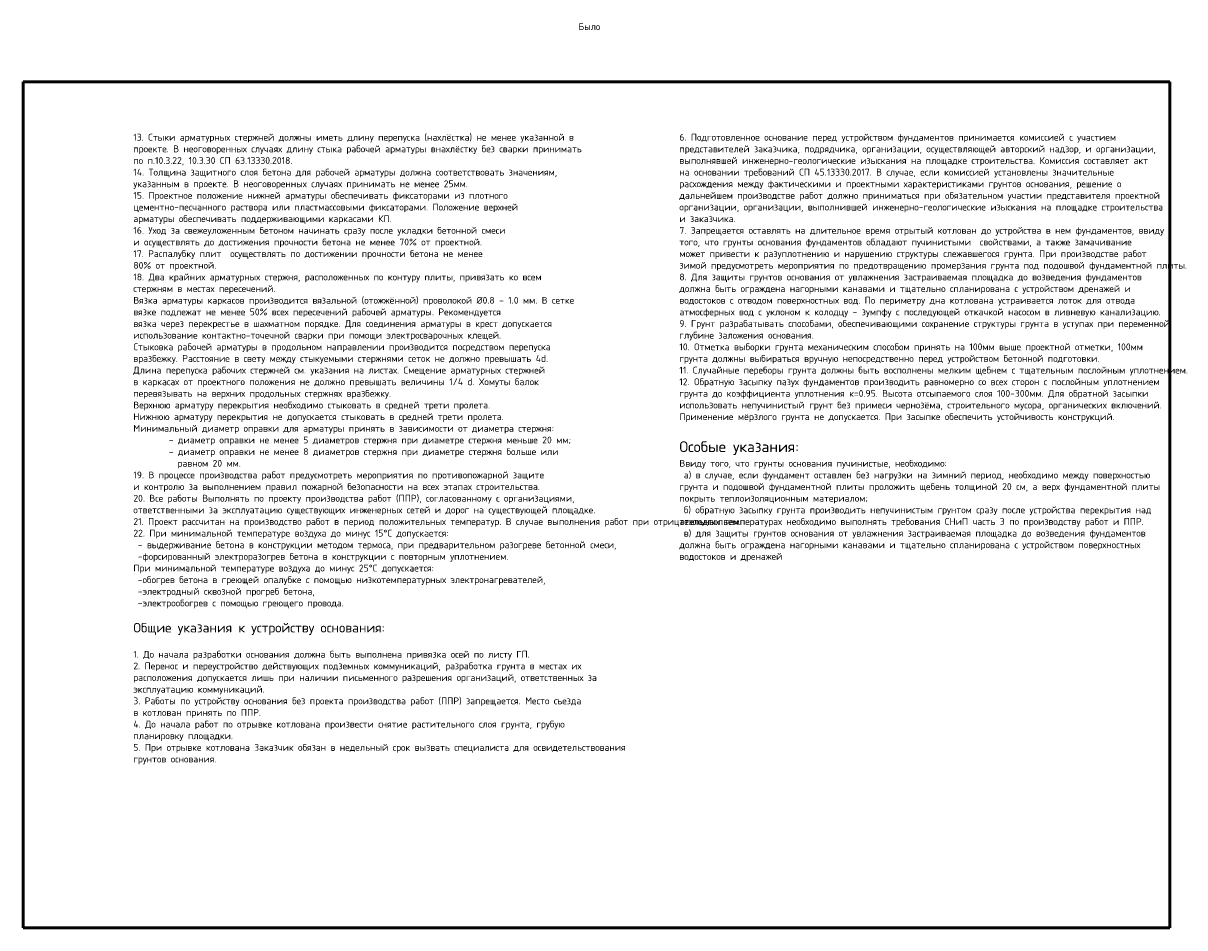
# Model space of a CAD drawing. Header units: millimetres. Extents: x -51706 to 51293, y -1638 to 38144.
# Tile 1 of 5: x -51706 to -653, y -1638 to 38144. Entities that reach past the tile are written whole.
import ezdxf

# ---------------------------------------------------------------- set-up
doc = ezdxf.new("R2010")
doc.units = ezdxf.units.MM
doc.layers.add('Standard', color=7, linetype='Continuous', lineweight=25)
doc.layers.add('Позиционная метка номер позиции', color=7, linetype='Continuous', lineweight=13)
doc.styles.add('ARIAL', font='arial.ttf')
doc.styles.add('ISOCPEUR', font='txt')

msp = doc.modelspace()

# ---------------------------------------------------------------- linework, layer by layer
at = {"layer": 'Позиционная метка номер позиции', "color": 220, "linetype": 'Continuous', "lineweight": 50, "transparency": 33554687}
for p, q in [((-51706, -1638), (-51706, 35562)), ((-51706, 35562), (-50506, 35562)), ((-50506, 35562), (-1306, 35562)), ((-1306, -1638), (-1306, 35562)), ((-51706, -1638), (-1306, -1638))]:
    msp.add_line(p, q, dxfattribs=at)

# ---------------------------------------------------------------- texts
at = {"transparency": 33554687, "attachment_point": 1, "line_spacing_factor": 1.024096, "style": 'ARIAL'}
for s, insert, char_height, width in [('\\A1;{\\fISOCPEUR|i0|b0;\\H300.000000;\\W1.018787;\\C7;13. Стыки арматурных стержней должны иметь длину перепуска (нахлёстка) не менее указанной в}\\P{\\fISOCPEUR|i0|b0;\\H300.000000;\\W1.018787;\\C7;проекте. В неоговоренных случаях длину стыка рабочей арматуры внахлёстку без сварки принимать}\\P{\\fISOCPEUR|i0|b0;\\H300.000000;\\W1.018787;\\C7;по п.10.3.22, 10.3.30 СП 63.13330.2018. }\\P{\\fISOCPEUR|i0|b0;\\H300.000000;\\W1.018787;\\C7;14. Толщина защитного слоя бетона для рабочей арматуры должна соответствовать значениям,}\\P{\\fISOCPEUR|i0|b0;\\H300.000000;\\W1.018787;\\C7;указанным в проекте. В неоговоренных случаях принимать не менее 25мм.}\\P{\\fISOCPEUR|i0|b0;\\H300.000000;\\W1.018787;\\C7;15. Проектное положение нижней арматуры обеспечивать фиксаторами из плотного}\\P{\\fISOCPEUR|i0|b0;\\H300.000000;\\W1.018787;\\C7;цементно-песчанного раствора или пластмассовыми фиксаторами. Положение верхней}\\P{\\fISOCPEUR|i0|b0;\\H300.000000;\\W1.018787;\\C7;арматуры обеспечивать поддерживающими каркасами КП.}\\P{\\fISOCPEUR|i0|b0;\\H300.000000;\\W1.018787;\\C7;16. Уход за свежеуложенным бетоном начинать сразу после укладки бетонной смеси}\\P{\\fISOCPEUR|i0|b0;\\H300.000000;\\W1.018787;\\C7;и осуществлять до достижения прочности бетона не менее 70%%% от проектной.}\\P{\\fISOCPEUR|i0|b0;\\H300.000000;\\W1.018787;\\C7;17. Распалубку плит  осуществлять по достижении прочности бетона не менее}\\P{\\fISOCPEUR|i0|b0;\\H300.000000;\\W1.018787;\\C7;80%%% от проектной.}\\P{\\fISOCPEUR|i0|b0;\\H300.000000;\\W1.018787;\\C7;18. Два крайних арматурных стержня, расположенных по контуру плиты, привязать ко всем}\\P{\\fISOCPEUR|i0|b0;\\H300.000000;\\W1.018787;\\C7;стержням в местах пересечений.}\\P{\\fISOCPEUR|i0|b0;\\H300.000000;\\W1.018787;\\C7;Вязка арматуры каркасов производится вязальной (отожжённой) проволокой Ø0.8 - 1.0 мм. В сетке}\\P{\\fISOCPEUR|i0|b0;\\H300.000000;\\W1.018787;\\C7;вязке подлежат не менее 50%%% всех пересечений рабочей арматуры. Рекомендуется}\\P{\\fISOCPEUR|i0|b0;\\H300.000000;\\W1.018787;\\C7;вязка через перекрестье в шахматном порядке. Для соединения арматуры в крест допускается}\\P{\\fISOCPEUR|i0|b0;\\H300.000000;\\W1.018787;\\C7;использование контактно-точечной сварки при помощи электросварочных клещей.}\\P{\\fISOCPEUR|i0|b0;\\H300.000000;\\W1.018787;\\C7;Стыковка рабочей арматуры в продольном направлении производится посредством перепуска}\\P{\\fISOCPEUR|i0|b0;\\H300.000000;\\W1.018787;\\C7;вразбежку. Расстояние в свету между стыкуемыми стержнями сеток не должно превышать 4d.}\\P{\\fISOCPEUR|i0|b0;\\H300.000000;\\W1.018787;\\C7;Длина перепуска рабочих стержней см. указания на листах. Смещение арматурных стержней }\\P{\\fISOCPEUR|i0|b0;\\H300.000000;\\W1.018787;\\C7;в каркасах от проектного положения не должно превышать величины 1/4 d. Хомуты балок}\\P{\\fISOCPEUR|i0|b0;\\H300.000000;\\W1.018787;\\C7;перевязывать на верхних продольных стержнях вразбежку.}\\P{\\fISOCPEUR|i0|b0;\\H300.000000;\\W1.018787;\\C7;Верхнюю арматуру перекрытия необходимо стыковать в средней трети пролета.}\\P{\\fISOCPEUR|i0|b0;\\H300.000000;\\W1.018787;\\C7;Нижнюю арматуру перекрытия не допускается стыковать в средней трети пролета.}\\P{\\fISOCPEUR|i0|b0;\\H300.000000;\\W1.018787;\\C7;Минимальный диаметр оправки для арматуры принять в зависимости от диаметра стержня:}\\P{\\fISOCPEUR|i0|b0;\\H300.000000;\\W1.018787;\\C7;        - диаметр оправки не менее 5 диаметров стержня при диаметре стержня меньше 20 мм;}\\P{\\fISOCPEUR|i0|b0;\\H300.000000;\\W1.018787;\\C7;        - диаметр оправки не менее 8 диаметров стержня при диаметре стержня больше или}\\P{\\fISOCPEUR|i0|b0;\\H300.000000;\\W1.018787;\\C7;          равном 20 мм.}\\P{\\fISOCPEUR|i0|b0;\\H300.000000;\\W1.018787;\\C7;19. В процессе производства работ предусмотреть мероприятия по противопожарной защите}\\P{\\fISOCPEUR|i0|b0;\\H300.000000;\\W1.018787;\\C7;и контролю за выполнением правил пожарной безопасности на всех этапах строительства.}\\P{\\fISOCPEUR|i0|b0;\\H300.000000;\\W1.018787;\\C7;20. Все работы Выполнять по проекту производства работ (ППР), согласованному с организациями,}\\P{\\fISOCPEUR|i0|b0;\\H300.000000;\\W1.018787;\\C7;ответственными за эксплуатацию существующих инженерных сетей и дорог на существующей площадке.}\\P{\\fISOCPEUR|i0|b0;\\H300.000000;\\W1.018787;\\C7;21. Проект рассчитан на производство работ в период положительных температур. В случае выполнения работ при отрицательных температурах необходимо выполнять требования СНиП часть 3 по производству работ и ППР.}\\P{\\fISOCPEUR|i0|b0;\\H300.000000;\\W1.018787;\\C7;22. При минимальной температуре воздуха до минус 15%%dС допускается:}\\P{\\fISOCPEUR|i0|b0;\\H300.000000;\\W1.018787;\\C7; - выдерживание бетона в конструкции методом термоса, при предварительном разогреве бетонной смеси, }\\P{\\fISOCPEUR|i0|b0;\\H300.000000;\\W1.018787;\\C7; -форсированный электроразогрев бетона в конструкции с повторным уплотнением.}\\P{\\fISOCPEUR|i0|b0;\\H300.000000;\\W1.018787;\\C7;При минимальной температуре воздуха до минус 25%%dС допускается:}\\P{\\fISOCPEUR|i0|b0;\\H300.000000;\\W1.018787;\\C7; -обогрев бетона в греющей опалубке с помощью низкотемпературных электронагревателей,}\\P{\\fISOCPEUR|i0|b0;\\H300.000000;\\W1.018787;\\C7; -электродный сквозной прогреб бетона,}\\P{\\fISOCPEUR|i0|b0;\\H300.000000;\\W1.018787;\\C7; -электрообогрев с помощью греющего провода.}\\P{\\fArial|i0|b0;\\H300.000000;\\W1.018787;\\C7; }\\P{\\fISOCPEUR|i0|b0;\\H420.000000;\\W1.018787;\\C7;Общие указания к устройству основания:}\\P{\\fArial|i0|b0;\\H300.000000;\\W1.018787;\\C7; }\\P{\\fISOCPEUR|i0|b0;\\H300.000000;\\W1.018787;\\C7;1. До начала разработки основания должна быть выполнена привязка осей по листу ГП.}\\P{\\fISOCPEUR|i0|b0;\\H300.000000;\\W1.018787;\\C7;2. Перенос и переустройство действующих подземных коммуникаций, разработка грунта в местах их}\\P{\\fISOCPEUR|i0|b0;\\H300.000000;\\W1.018787;\\C7;расположения допускается лишь при наличии письменного разрешения организаций, ответственных за}\\P{\\fISOCPEUR|i0|b0;\\H300.000000;\\W1.018787;\\C7;эксплуатацию коммуникаций.}\\P{\\fISOCPEUR|i0|b0;\\H300.000000;\\W1.018787;\\C7;3. Работы по устройству основания без проекта производства работ (ППР) запрещается. Место съезда}\\P{\\fISOCPEUR|i0|b0;\\H300.000000;\\W1.018787;\\C7;в котлован принять по ППР.}\\P{\\fISOCPEUR|i0|b0;\\H300.000000;\\W1.018787;\\C7;4. До начала работ по отрывке котлована произвести снятие растительного слоя грунта, грубую}\\P{\\fISOCPEUR|i0|b0;\\H300.000000;\\W1.018787;\\C7;планировку площадки.}\\P{\\fISOCPEUR|i0|b0;\\H300.000000;\\W1.018787;\\C7;5. При отрывке котлована Заказчик обязан в недельный срок вызвать специалиста для освидетельствования}\\P{\\fISOCPEUR|i0|b0;\\H300.000000;\\W1.018787;\\C7;грунтов основания.}\\P', (-46866, 33280), 300, 45140.02), ('\\A1;{\\fISOCPEUR|i0|b0;\\H300.000000;\\W1.018787;\\C7;6. Подготовленное основание перед устройством фундаментов принимается комиссией с участием}\\P{\\fISOCPEUR|i0|b0;\\H300.000000;\\W1.018787;\\C7;представителей заказчика, подрядчика, организации, осуществляющей авторский надзор, и организации,}\\P{\\fISOCPEUR|i0|b0;\\H300.000000;\\W1.018787;\\C7;выполнявшей инженерно-геологические изыскания на площадке строительства. Комиссия составляет акт}\\P{\\fISOCPEUR|i0|b0;\\H300.000000;\\W1.018787;\\C7;на основании требований СП 45.13330.2017. В случае, если комиссией установлены значительные}\\P{\\fISOCPEUR|i0|b0;\\H300.000000;\\W1.018787;\\C7;расхождения между фактическими и проектными характеристиками грунтов основания, решение о}\\P{\\fISOCPEUR|i0|b0;\\H300.000000;\\W1.018787;\\C7;дальнейшем производстве работ должно приниматься при обязательном участии представителя проектной}\\P{\\fISOCPEUR|i0|b0;\\H300.000000;\\W1.018787;\\C7;организации, организации, выполнившей инженерно-геологические изыскания на площадке строительства}\\P{\\fISOCPEUR|i0|b0;\\H300.000000;\\W1.018787;\\C7;и заказчика.}\\P{\\fISOCPEUR|i0|b0;\\H300.000000;\\W1.018787;\\C7;7. Запрещается оставлять на длительное время отрытый котлован до устройства в нем фундаментов, ввиду}\\P{\\fISOCPEUR|i0|b0;\\H300.000000;\\W1.018787;\\C7;того, что грунты основания фундаментов обладают пучинистыми  свойствами, а также замачивание}\\P{\\fISOCPEUR|i0|b0;\\H300.000000;\\W1.018787;\\C7;может привести к разуплотнению и нарушению структуры слежавшегося грунта. При производстве работ}\\P{\\fISOCPEUR|i0|b0;\\H300.000000;\\W1.018787;\\C7;зимой предусмотреть мероприятия по предотвращению промерзания грунта под подошвой фундаментной плиты.}\\P{\\fISOCPEUR|i0|b0;\\H300.000000;\\W1.018787;\\C7;8. Для защиты грунтов основания от увлажнения застраиваемая площадка до возведения фундаментов}\\P{\\fISOCPEUR|i0|b0;\\H300.000000;\\W1.018787;\\C7;должна быть ограждена нагорными канавами и тщательно спланирована с устройством дренажей и}\\P{\\fISOCPEUR|i0|b0;\\H300.000000;\\W1.018787;\\C7;водостоков с отводом поверхностных вод. По периметру дна котлована устраивается лоток для отвода}\\P{\\fISOCPEUR|i0|b0;\\H300.000000;\\W1.018787;\\C7;атмосферных вод с уклоном к колодцу - зумпфу с последующей откачкой насосом в ливневую канализацию.}\\P{\\fISOCPEUR|i0|b0;\\H300.000000;\\W1.018787;\\C7;9. Грунт разрабатывать способами, обеспечивающими сохранение структуры грунта в уступах при переменной}\\P{\\fISOCPEUR|i0|b0;\\H300.000000;\\W1.018787;\\C7;глубине заложения основания.}\\P{\\fISOCPEUR|i0|b0;\\H300.000000;\\W1.018787;\\C7;10. Отметка выборки грунта механическим способом принять на 100мм выше проектной отметки, 100мм}\\P{\\fISOCPEUR|i0|b0;\\H300.000000;\\W1.018787;\\C7;грунта должны выбираться вручную непосредственно перед устройством бетонной подготовки.}\\P{\\fISOCPEUR|i0|b0;\\H300.000000;\\W1.018787;\\C7;11. Случайные переборы грунта должны быть восполнены мелким щебнем с тщательным послойным уплотнением.}\\P{\\fISOCPEUR|i0|b0;\\H300.000000;\\W1.018787;\\C7;12. Обратную засыпку пазух фундаментов производить равномерно со всех сторон с послойным уплотнением}\\P{\\fISOCPEUR|i0|b0;\\H300.000000;\\W1.018787;\\C7;грунта до коэффициента уплотнения к=0.95. Высота отсыпаемого слоя 100-300мм. Для обратной засыпки}\\P{\\fISOCPEUR|i0|b0;\\H300.000000;\\W1.018787;\\C7;использовать непучинистый грунт без примеси чернозёма, строительного мусора, органических включений.}\\P{\\fISOCPEUR|i0|b0;\\H300.000000;\\W1.018787;\\C7;Применение мёрзлого грунта не допускается. При засыпке обеспечить устойчивость конструкций.}\\P{\\fArial|i0|b0;\\H420.000000;\\W1.018787;\\C7; }\\P{\\fISOCPEUR|i0|b0;\\H480.000000;\\W1.018787;\\C7;Особые указания:}\\P{\\fISOCPEUR|i0|b0;\\H300.000000;\\W1.018787;\\C7;Ввиду того, что грунты основания пучинистые, необходимо:}\\P{\\fISOCPEUR|i0|b0;\\H300.000000;\\W1.018787;\\C7; а) в случае, если фундамент оставлен без нагрузки на зимний период, необходимо между поверхностью}\\P{\\fISOCPEUR|i0|b0;\\H300.000000;\\W1.018787;\\C7;грунта и подошвой фундаментной плиты проложить щебень толщиной 20 см, а верх фундаментной плиты}\\P{\\fISOCPEUR|i0|b0;\\H300.000000;\\W1.018787;\\C7;покрыть теплоизоляционным материалом;}\\P{\\fISOCPEUR|i0|b0;\\H300.000000;\\W1.018787;\\C7; б) обратную засыпку грунта производить непучинистым грунтом сразу после устройства перекрытия над}\\P{\\fISOCPEUR|i0|b0;\\H300.000000;\\W1.018787;\\C7;техподпольем.}\\P{\\fISOCPEUR|i0|b0;\\H300.000000;\\W1.018787;\\C7; в) для защиты грунтов основания от увлажнения застраиваемая площадка до возведения фундаментов}\\P{\\fISOCPEUR|i0|b0;\\H300.000000;\\W1.018787;\\C7;должна быть ограждена нагорными канавами и тщательно спланирована с устройством поверхностных}\\P{\\fISOCPEUR|i0|b0;\\H300.000000;\\W1.018787;\\C7;водостоков и дренажей}\\P', (-22866, 33280), 420, 30400.31)]:
    msp.add_mtext(s, dxfattribs=dict(at, insert=insert, char_height=char_height, width=width))
at = {"layer": 'Standard', "color": 220, "linetype": 'Continuous', "lineweight": 25, "transparency": 33554687, "insert": (-26820, 38144), "char_height": 300, "width": 1040.62, "attachment_point": 2, "style": 'ISOCPEUR'}
msp.add_mtext('\\A1;{\\fISOCPEUR|i0|b0;\\H300.000000;\\W1.000000;\\C220;Было}\\P', dxfattribs=at)

doc.saveas('drawing.dxf')
